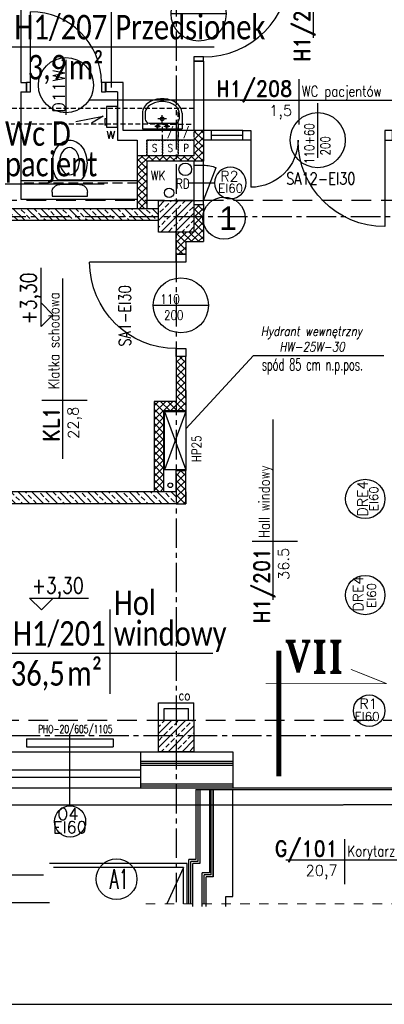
# Model space of a CAD drawing. Header units: millimetres. Extents: x 22487 to 25263, y -970 to 2939.
# Tile 2 of 11: x 23384 to 23847, y -970 to 281. Entities that reach past the tile are written whole.
import ezdxf
from ezdxf.enums import TextEntityAlignment as Align

# ---------------------------------------------------------------- set-up
doc = ezdxf.new("R2010")
doc.units = ezdxf.units.MM
for name, pattern in [('CENTER2', [1.125, 0.75, -0.125, 0.125, -0.125]), ('DASHED', [0.75, 0.5, -0.25]), ('HIDDEN', [0.375, 0.25, -0.125]), ('HIDDEN2', [0.1875, 0.125, -0.0625]), ('Przerywana', [24, 12, -12])]:
    doc.linetypes.add(name, pattern=pattern)
for name, color, linetype, lineweight in [('__zakres', 10, 'Continuous', 35), ('szachty tabelki', 251, 'Continuous', 30), ('ŚCIANY_STARE', 250, 'Continuous', 25)]:
    doc.layers.add(name, color=color, linetype=linetype, lineweight=lineweight)
for name, color, linetype in [('_A_metki', 19, 'Continuous'), ('A_PRZEKROJE', 7, 'Continuous'), ('DACH', 7, 'Continuous'), ('DOCIEPLENIE', 8, 'Continuous'), ('DRZWIOPIS', 250, 'Continuous'), ('DYLATACJE', 1, 'Continuous'), ('GRAWITACJE', 1, 'HIDDEN2'), ('KRESKOWANIE', 251, 'Continuous'), ('ML-grzejniki', 3, 'Continuous'), ('ML-opis grzejniki', 1, 'Continuous'), ('NAZWY_POM_', 7, 'Continuous'), ('NAZWY_POM_ARCHITEKTURA', 7, 'Continuous'), ('OKNA', 250, 'Continuous'), ('OKNA_OPIS', 7, 'Continuous'), ('OPISY_ARCHITEKTURA', 7, 'Continuous'), ('OSIE', 1, 'CENTER2'), ('PODCIAGI', 251, 'DASHED'), ('s-piony c.o', 1, 'Continuous'), ('SANITARNE', 3, 'Continuous'), ('SCIANY_WEWNETRZNE', 5, 'Continuous'), ('SCIANY_ZEWNETRZNE', 5, 'Continuous'), ('SCIANY_ZEWNĘTRZNE', 5, 'Continuous'), ('SCIANY_ŻELBETOWE', 250, 'Continuous'), ('SLUPY', 250, 'Continuous'), ('SLUSARKA_PPOZ', 7, 'Continuous'), ('SLUSARKA_PPOZ_OPIS', 7, 'Continuous'), ('STOLDRZWI', 7, 'Continuous'), ('TABELKA', 7, 'Continuous'), ('TEKST', 6, 'Continuous'), ('wentylatorki', 3, 'Continuous'), ('WIDOK', 250, 'Continuous'), ('WODKAN', 3, 'Continuous'), ('ściany_p.pożar_kresk', 1, 'Continuous')]:
    doc.layers.add(name, color=color, linetype=linetype)
doc.styles.add('MM', font='calibri.ttf', dxfattribs={"width": 0.6, "height": 15})
doc.styles.add('ROMAND', font='romand', dxfattribs={"height": 20})
doc.styles.add('ROMANS', font='ROMANS.shx', dxfattribs={"width": 0.6})
doc.styles.add('ROMANT', font='romant', dxfattribs={"height": 20})
doc.linetypes.add('OGRODZENIE1', pattern='A,0.25,-0.1,[133,ltypeshp.shx,S=0.1,R=0,X=-0.1,Y=0],-0.1,1', length=1.45)
doc.linetypes.add('ZIGZAG', pattern='A,0.0001,-0.2,[131,ltypeshp.shx,S=0.2,R=0,X=-0.2,Y=0],-0.4,[131,ltypeshp.shx,S=0.2,R=180,X=0.2,Y=0],-0.2', length=0.8001)
pattern_1 = [(315, (22705.294, -721.09), (8.83883, 8.83883), []), (315, (22709.714, -716.67), (8.83883, 8.83883), [6.25, -3.125])]
pattern_2 = [(45, (21940.659, -6942.751), (-4.490128, 4.490128), []), (135, (21940.659, -6942.751), (-4.490128, -4.490128), [])]

# ---------------------------------------------------------------- blocks, each defined once
blk = doc.blocks.new('NR_POMIESZCZENIA')
for p, q in [((0, 33.1), (0, -38.5)), ((-92.9, 0), (193.2, 0))]:
    blk.add_line(p, q)
at = {"style": 'ROMAND', "width": 0.9}
blk.add_attdef('205', text='', height=25, dxfattribs=at).set_placement((-10.2, 5.6), align=Align.RIGHT)
at = {"style": 'ROMANS', "width": 0.8}
for tag, p, height in [('SEKRETARIAT', (17.4, 5.6), 17), ('TERAKOTA', (16.1, -24.6), 12.5), ('FARBA', (17.6, -44.3), 12.5), ('SUFIT', (18.1, -63.8), 12.5)]:
    blk.add_attdef(tag, p, '', height=height, dxfattribs=at)
at = {"style": 'ROMANS'}
blk.add_attdef('25.50', text='', height=17, rotation=0.9, dxfattribs=at).set_placement((-10.3, -24.7), align=Align.RIGHT)
blk = doc.blocks.new('umywalka_50')
for p, q in [((25.2, 0), (-25.2, 0)), ((-25.2, -20), (-25.2, 0)), ((25.2, -20), (25.2, 0)), ((16.6, -7.5), (-16.6, -7.5)), ((-2.2, -3.6), (-9.5, -3.6)), ((-5.8, -0.5), (-5.8, -6.5)), ((0, -7.7), (0, -17.6)), ((9.4, -3.6), (2.3, -3.6)), ((5.8, -0.5), (5.8, -6.5)), ((-21.6, -20), (-21.6, -12.5)), ((-5.3, -12.8), (5.4, -12.8)), ((21.6, -20), (21.6, -12.5))]:
    blk.add_line(p, q)
for centre, radius in [((-5.8, -3.6), 1.76), ((0, -12.8), 2.4), ((5.8, -3.6), 1.76)]:
    blk.add_circle(centre, radius)
for centre, radius, start, end in [((-16.6, -12.5), 5, 90, 180), ((16.6, -12.5), 5, 0, 90), ((-11.1, -20), 14.1, 180, 212.8258), ((-11.1, -20), 10.5, 180, 212.8258), ((11.1, -20), 10.5, 327.1742, 0), ((11.1, -20), 14.1, 327.1742, 0), ((-5.8, -16.6), 20.4, 212.8258, 237.2956), ((-5.8, -16.6), 16.8, 212.8258, 237.2956), ((-2.3, -11.1), 26.9, 237.2956, 255.1061), ((-2.3, -11.1), 23.3, 237.2956, 255.1061), ((0, -2.5), 35.8, 255.1061, 270), ((0, -2.5), 32.2, 255.1061, 270), ((0, -2.5), 32.2, 270, 284.8939), ((0, -2.5), 35.8, 270, 284.8939), ((2.3, -11.1), 23.3, 284.8939, 302.7044), ((2.3, -11.1), 26.9, 284.8939, 302.7044), ((5.8, -16.6), 16.8, 302.7044, 327.1742), ((5.8, -16.6), 20.4, 302.7044, 327.1742)]:
    blk.add_arc(centre, radius, start, end)
blk = doc.blocks.new('OKNO_SCIANA_1X1')
for p, q in [((0.5, 1.5), (0.5, -0.5)), ((0, 1), (1, 1)), ((0, 0.7), (1, 0.7)), ((0, 0.5), (1, 0.5)), ((0, 0), (1, 0))]:
    blk.add_line(p, q)
blk = doc.blocks.new('KOTA_RZUT')
for p, q in [((0, 0), (-15, 15)), ((-15, 15), (59.6, 15)), ((0, 0), (15, 15))]:
    blk.add_line(p, q)
at = {"style": 'ROMANS', "width": 0.8}
blk.add_attdef('POZIOM', text='', height=20, dxfattribs=at).set_placement((20.7, 21), align=Align.CENTER)
blk = doc.blocks.new('SEDES2')
for p, q in [((-22.5, 0), (22.5, 0)), ((-22.5, -5), (-22.5, 0)), ((22.5, 0), (22.5, -5)), ((22.5, 0), (22.5, 0)), ((22.5, 0), (22.5, 0)), ((14.5, -20.4), (-14.6, -20.4)), ((12.5, -15), (-12.5, -15))]:
    blk.add_line(p, q)
for centre, radius, start, end in [((-12.5, -5), 10, 180, 270), ((12.5, -5), 10, 270, 0), ((8.2, -39.7), 29.9, 142.8917, 162.601), ((3.2, -35.9), 23.5, 138.9533, 142.8917), ((-3.3, -35.9), 23.5, 37.1083, 41.0467), ((-8.4, -39.7), 29.9, 17.399, 37.1083), ((16.2, -42.2), 38.3, 162.601, 180), ((-16.4, -42.2), 38.3, 0, 17.399), ((16.2, -42.2), 38.3, 180, 197.399), ((-16.4, -42.2), 38.3, 342.601, 360), ((8.2, -44.7), 29.9, 197.399, 217.1083), ((-8.4, -44.7), 29.9, 322.8917, 342.601), ((3.2, -48.6), 23.5, 217.1083, 241.2983), ((-0.1, -54.5), 16.8, 241.2983, 270), ((-0.1, -54.5), 16.8, 270, 298.7017), ((-3.3, -48.6), 23.5, 298.7017, 322.8917)]:
    blk.add_arc(centre, radius, start, end)
blk.add_ellipse((-0.3, -44.4), major_axis=(0.2, 17.3), ratio=0.720611)
blk = doc.blocks.new('DRZWI_D11W_90')
for p, q in [((5, 12), (5, 102)), ((50, 40.8), (50, -28.8))]:
    blk.add_line(p, q)
for points in [[(0, 0), (5, 0), (5, 12), (0, 12)], [(95, 0), (100, 0), (100, 12), (95, 12)]]:
    blk.add_lwpolyline(points, close=True)
blk.add_arc((5, 12), 90, 0, 90)
blk = doc.blocks.new('DRZWI_D18W_110')
for p, q in [((5, 12), (5, 122)), ((60, 40.8), (60, -28.8))]:
    blk.add_line(p, q)
for points in [[(0, 0), (5, 0), (5, 12), (0, 12)], [(115, 0), (120, 0), (120, 12), (115, 12)]]:
    blk.add_lwpolyline(points, close=True)
blk.add_arc((5, 12), 110, 0, 90)
blk = doc.blocks.new('R2')
at = {"layer": 'DRZWIOPIS'}
blk.add_circle((-27.5, -34.1), 20, dxfattribs=at)
at = {"layer": 'STOLDRZWI'}
for p, q in [((-27.5, 19.8), (-27.5, -14.1)), ((-50, 12), (-50, 0)), ((-5, 0), (-47, -16.1)), ((-5, 12), (-5, 0))]:
    blk.add_line(p, q, dxfattribs=at)
blk.add_lwpolyline([(-55, 12), (0, 12), (0, 0), (-55, 0)], close=True, dxfattribs=at)
blk.add_arc((-5, 0), 45, 179.9982, 200.9717, dxfattribs=at)
at = {"style": 'ROMANS', "flags": 1}
blk.add_attdef('OPIS', (-27.5, -14.1), '', height=10, dxfattribs=at)
at = {"layer": 'DRZWIOPIS', "style": 'ROMAND'}
blk.add_attdef('SYMBOL', text='', height=13, dxfattribs=at).set_placement((-29, -33.7, -2.7), align=Align.MIDDLE)
blk = doc.blocks.new('DP110')
for p, q in [((10, 12), (10, 122)), ((65, 40.8), (65, -28.8))]:
    blk.add_line(p, q)
for points in [[(0, 0), (10, 0), (10, 12), (0, 12)], [(120, 0), (130, 0), (130, 12), (120, 12)]]:
    blk.add_lwpolyline(points, close=True)
blk.add_arc((10, 12), 110, 0, 90)
blk = doc.blocks.new('DP170')
for p, q in [((12, 180), (72, 180)), ((34.8, 95), (-34.8, 95)), ((12, 10), (122, 10))]:
    blk.add_line(p, q)
for points in [[(0, 190), (0, 180), (12, 180), (12, 190)], [(0, 0), (0, 10), (12, 10), (12, 0)]]:
    blk.add_lwpolyline(points, close=True)
for centre, radius, start, end in [((12, 180), 60, 270, 0), ((12, 10), 110, 0.0018, 90.0018)]:
    blk.add_arc(centre, radius, start, end)
blk = doc.blocks.new('SZACHT')
for p, q in [((0, 0), (0, 20)), ((0, 20), (20, 20)), ((20, 20), (20, 0)), ((20, 0), (0, 0))]:
    blk.add_line(p, q)
at = {"style": 'ROMANS', "width": 0.8}
blk.add_attdef('5', text='', height=10, dxfattribs=at).set_placement((10, 9.9), align=Align.MIDDLE)
blk = doc.blocks.new('SZACHT_SUFIT')
at = {"linetype": 'HIDDEN', "ltscale": 26.5}
for p, q in [((0, 0), (0, 20)), ((0, 20), (20, 20)), ((20, 20), (20, 0)), ((20, 0), (0, 0))]:
    blk.add_line(p, q, dxfattribs=at)
at = {"style": 'ROMANS', "width": 0.8}
blk.add_attdef('5', text='', height=10, dxfattribs=at).set_placement((10, 9.9), align=Align.MIDDLE)
blk = doc.blocks.new('A$C4D6E149D')
at = {"layer": 'wentylatorki', "linetype": 'Continuous'}
for p, q in [((16, 2), (16, 0)), ((16, 0), (24, 0)), ((24, 2), (24, 0))]:
    blk.add_line(p, q, dxfattribs=at)
blk.add_lwpolyline([(0, 2), (26.5, 2), (26.5, 16), (0, 16)], close=True, dxfattribs=at)
blk = doc.blocks.new('*U1771')
at = {"layer": '_A_metki', "color": 1}
for points in [[(50, 21.37), (50, -20)], [(-5.26, 0), (100.46, 0)]]:
    blk.add_lwpolyline(points, dxfattribs=at)
at = {"layer": '_A_metki', "insert": (46.18, -4), "char_height": 12, "width": 19.7618, "attachment_point": 3, "line_spacing_factor": 0.8, "style": 'MM'}
blk.add_mtext('{\\W0.8;m²}', dxfattribs=at)
at = {"layer": '_A_metki', "style": 'MM', "width": 0.8}
for tag, p in [('NAZWA 1', (52, 15)), ('NAZWA 2', (52, 0))]:
    blk.add_attdef(tag, text='', height=12, dxfattribs=at).set_placement(p, align=Align.BOTTOM_LEFT)
for tag, p in [('nr pom.', (48, 0)), ('POW', (24.18, -21.08))]:
    blk.add_attdef(tag, text='', height=12, dxfattribs=at).set_placement(p, align=Align.BOTTOM_RIGHT)
blk.add_attdef('POW.', text='', height=12, dxfattribs=at).set_placement((28, -4), align=Align.TOP_RIGHT)
at = {"layer": '_A_metki', "style": 'MM', "oblique": 15, "width": 0.8}
blk.add_attdef('posadzka', text='', height=12, dxfattribs=at).set_placement((52, -4), align=Align.TOP_LEFT)

msp = doc.modelspace()

# ---------------------------------------------------------------- hatches: boundary and pattern name
at = {"layer": 'KRESKOWANIE'}
h = msp.add_hatch(dxfattribs=at)
h.set_pattern_fill('BRASS', color=256, scale=50, angle=45, style=0)
h.set_pattern_definition([(45, (40101.712, -1800.323), (-8.838835, 8.838835), []), (45, (40097.292, -1795.904), (-8.838835, 8.838835), [6.25, -3.125])])
h.paths.add_polyline_path([(23582.7, 50.7), (23560.2, 50.7), (23560.2, 30.7), (23582.7, 30.7)])
h.paths.add_polyline_path([(23605.2, 50.7), (23582.7, 50.7), (23582.7, 30.7), (23605.2, 30.7)])
h.paths.add_polyline_path([(23605.2, 30.7), (23582.7, 30.7), (23582.7, 10.7), (23605.2, 10.7)])
h.paths.add_polyline_path([(23582.7, 30.7), (23560.2, 30.7), (23560.2, 10.7), (23582.7, 10.7)])
h = msp.add_hatch(dxfattribs=at)
h.set_pattern_fill('BRASS', color=256, scale=50, angle=315, style=0)
h.set_pattern_definition(pattern_1)
h.paths.add_polyline_path([(23452.7, 30.7), (23452.7, 40.7), (23082.7, 40.7), (23082.7, 30.7)])
h.paths.add_polyline_path([(23560.2, 30.7), (23560.2, 40.7), (23452.7, 40.7), (23452.7, 30.7)])
h.paths.add_polyline_path([(23560.2, 25.7), (23560.2, 30.7), (23452.7, 30.7), (23452.7, 25.7)])
h.paths.add_polyline_path([(23452.7, 25.7), (23452.7, 30.7), (23082.7, 30.7), (23082.7, 25.7)])
h.paths.add_polyline_path([(23082.7, 25.7), (23082.7, 30.7), (22997.7, 30.7), (22997.7, 25.7)])
h.paths.add_polyline_path([(23082.7, 30.7), (23082.7, 40.7), (22997.7, 40.7), (22997.7, 30.7)])
h.paths.add_polyline_path([(22945.2, 40.7), (22945.2, 30.7), (22997.7, 30.7), (22997.7, 40.7)])
h.paths.add_polyline_path([(22997.7, 25.7), (22997.7, 30.7), (22945.2, 30.7), (22945.2, 25.7)])
h = msp.add_hatch(dxfattribs=at)
h.set_pattern_fill('BRASS', color=256, scale=50, angle=315, style=0)
h.set_pattern_definition(pattern_1)
h.paths.add_polyline_path([(22922.7, -319.3), (22922.7, -334.3), (23582.7, -334.3), (23582.7, -319.3)])
h = msp.add_hatch(dxfattribs=at)
h.set_pattern_fill('BRASS', color=254, scale=50, angle=45, style=0)
h.set_pattern_definition([(45, (22705.294, -721.09), (-8.83883, 8.83883), []), (45, (22700.875, -716.67), (-8.83883, 8.83883), [6.25, -3.125])])
h.paths.add_polyline_path([(23582.7, -609.3), (23560.2, -609.3), (23560.2, -629.3), (23582.7, -629.3)])
h.paths.add_polyline_path([(23605.2, -609.3), (23582.7, -609.3), (23582.7, -629.3), (23605.2, -629.3)])
h.paths.add_polyline_path([(23605.2, -629.3), (23582.7, -629.3), (23582.7, -649.3), (23605.2, -649.3)])
h.paths.add_polyline_path([(23582.7, -629.3), (23560.2, -629.3), (23560.2, -649.3), (23582.7, -649.3)])
at = {"layer": 'ściany_p.pożar_kresk', "ltscale": 50}
h = msp.add_hatch(dxfattribs=at)
h.set_pattern_fill('NET', color=256, scale=2, angle=45, style=0)
h.set_pattern_definition(pattern_2)
h.paths.add_polyline_path([(23617.2, 127.7), (23617.2, 139.7), (23605.2, 139.7), (23605.2, 137.7, -0.004213), (23605.2, 137.5), (23605.2, 127.7), (23605.2, 127.7), (23605.2, 117.8, -0.004213), (23605.2, 117.6), (23605.2, 107.7), (23595.6, 107.7, -0.019546), (23594.9, 107.7), (23585.2, 107.7), (23582.7, 107.7), (23582.7, 100.7), (23605.2, 100.7), (23605.2, 100.7), (23617.2, 100.7)])
h.paths.add_polyline_path([(23582.7, 107.7), (23575.6, 107.7, -0.019546), (23574.9, 107.7), (23565.2, 107.7), (23555.6, 107.7, -0.019546), (23554.9, 107.7), (23545.2, 107.7), (23533.2, 107.7), (23533.2, 52.7), (23533.2, 50.7), (23545.2, 50.7), (23545.2, 100.7), (23582.7, 100.7)])
h.paths.add_polyline_path([(23545.2, 50.7), (23533.2, 50.7), (23533.2, 40.7), (23545.2, 40.7)])
h.paths.add_polyline_path([(23594.7, -1.3), (23617.2, -1.3), (23617.2, 10.7), (23582.7, 10.7), (23582.7, -17.3), (23594.7, -17.3)])
h.paths.add_polyline_path([(23617.2, 30.7), (23605.2, 30.7), (23605.2, 10.7), (23617.2, 10.7)])
h.paths.add_polyline_path([(23617.2, 45.7), (23605.2, 45.7), (23605.2, 30.7), (23617.2, 30.7)])
h = msp.add_hatch(dxfattribs=at)
h.set_pattern_fill('NET', color=256, scale=2, angle=45, style=0)
h.set_pattern_definition(pattern_2)
h.paths.add_polyline_path([(23594.7, -147.3), (23582.7, -147.3), (23582.7, -204.3), (23582.7, -216.3), (23594.7, -216.3), (23594.7, -190.3)])
h.paths.add_polyline_path([(23582.7, -204.3), (23554.7, -204.3), (23554.7, -319.3), (23566.7, -319.3), (23566.7, -216.3), (23582.7, -216.3)])
h.paths.add_polyline_path([(23594.7, -292.3), (23582.7, -292.3), (23582.7, -319.3), (23582.7, -334.3), (23594.7, -334.3), (23594.7, -319.3), (23594.7, -319.3)])

# ---------------------------------------------------------------- linework, layer by layer
at = {"layer": '__zakres', "linetype": 'OGRODZENIE1', "ltscale": 40}
msp.add_lwpolyline([(22738.8, 2815), (23959.9, 2815), (23952.7, 1745.2), (24427.5, 1745.2), (24429.1, 1125.4), (24617.7, 1125.4), (24617.7, 807.2), (24473.7, 807.2), (24473.7, 551), (24850.4, 551), (24850.4, -716.4), (22738.8, -717.3), (22738.8, 2815)], dxfattribs=at)
at = {"layer": 'A_PRZEKROJE'}
for points, const_width in [([(23712.9, -521), (23712.9, -680.8)], 6), ([(23849.9, -562.9), (23804.3, -544.7)], 1), ([(23696.1, -562.9), (23849.9, -562.9)], 1)]:
    msp.add_lwpolyline(points, dxfattribs=dict(at, const_width=const_width))
at = {"layer": 'DACH', "color": 9}
for p, q in [((23596.7, -791.3), (23421.7, -791.3)), ((23591.7, -796.3), (23426.7, -796.3)), ((23591.7, -796.3), (23570.6, -842.5)), ((23591.7, -842.5), (23591.7, -796.3)), ((23414.2, -806.2), (23186.7, -806.2)), ((23421.7, -841.3), (23221.7, -841.3))]:
    msp.add_line(p, q, dxfattribs=at)
at = {"layer": 'DACH', "color": 1, "linetype": 'Continuous', "ltscale": 50}
msp.add_line((23596.7, -842.5), (23596.7, -791.3), dxfattribs=at)
at = {"layer": 'DOCIEPLENIE'}
for p, q in [((23537.8, -661.3), (23654.7, -661.3)), ((23537.8, -666.3), (23654.7, -666.3)), ((23537.8, -695.3), (23654.7, -695.3)), ((23607.7, -697.3), (23629.7, -697.3)), ((23607.7, -697.3), (23607.7, -786.3)), ((23612.7, -697.3), (23612.7, -791.3)), ((23624.7, -697.3), (23624.7, -803.3)), ((23624.7, -697.3), (23624.7, -803.3)), ((23624.7, -697.3), (23624.7, -803.3)), ((23629.7, -808.3), (23629.7, -697.3)), ((23629.7, -697.3), (23629.7, -808.3)), ((23629.7, -697.3), (23629.7, -808.3)), ((23607.7, -786.3), (23598.7, -786.3)), ((23598.7, -842.5), (23598.7, -786.3)), ((23612.7, -791.3), (23603.7, -791.3)), ((23624.7, -803.3), (23615.7, -803.3)), ((23624.7, -803.3), (23615.7, -803.3)), ((23615.7, -842.5), (23615.7, -803.3)), ((23624.7, -803.3), (23615.7, -803.3)), ((23615.7, -842.5), (23615.7, -803.3)), ((23629.7, -808.3), (23620.7, -808.3)), ((23629.7, -808.3), (23620.7, -808.3)), ((23620.7, -842.5), (23620.7, -808.3)), ((23629.7, -808.3), (23620.7, -808.3))]:
    msp.add_line(p, q, dxfattribs=at)
at = {"layer": 'DOCIEPLENIE', "linetype": 'ZIGZAG', "ltscale": 5}
for p, q in [((23537.8, -663.8), (23654.7, -663.8)), ((23537.8, -692.8), (23654.7, -692.8)), ((23610.2, -697.3), (23610.2, -788.8)), ((23627.2, -805.8), (23627.2, -697.3)), ((23610.2, -788.8), (23601.2, -788.8)), ((23601.2, -842.5), (23601.2, -788.8)), ((23618.2, -842.5), (23618.2, -805.8)), ((23627.2, -805.8), (23618.2, -805.8))]:
    msp.add_line(p, q, dxfattribs=at)
at = {"layer": 'DRZWIOPIS'}
for centre, radius in [((23611.1, 288.2), 35), ((23442.7, 197.4), 35), ((23822.6, -328.3), 25), ((23822.6, -450.3), 25), ((23827.6, -597.3), 20)]:
    msp.add_circle(centre, radius, dxfattribs=at)
at = {"layer": 'DYLATACJE', "linetype": 'Continuous', "ltscale": 50}
for p, q in [((23607.7, -697.3), (24014.7, -697.3)), ((23654.7, -695.3), (23920.3, -695.3))]:
    msp.add_line(p, q, dxfattribs=at)
at = {"layer": 'GRAWITACJE', "linetype": 'HIDDEN2', "ltscale": 50}
for p, q in [((23605.2, 167.7), (23373.2, 167.7)), ((23585.2, 147.7), (23585.2, 167.7)), ((23565.2, 147.7), (23373.2, 147.7))]:
    msp.add_line(p, q, dxfattribs=at)
at = {"layer": 'GRAWITACJE', "color": 3, "linetype": 'Continuous'}
for p, q in [((23455.2, 151.3), (23490, 158)), ((23490, 158), (23475.3, 149))]:
    msp.add_line(p, q, dxfattribs=at)
at = {"layer": 'ML-grzejniki', "ltscale": 50}
for p, q in [((23392.8, -633.2), (23502.8, -633.2)), ((23392.8, -633.2), (23392.8, -643.2)), ((23502.8, -633.2), (23502.8, -643.2)), ((23392.8, -643.2), (23502.8, -643.2))]:
    msp.add_line(p, q, dxfattribs=at)
at = {"layer": 'NAZWY_POM_ARCHITEKTURA'}
msp.add_line((23702.5, 178.4), (23471.5, 178.4), dxfattribs=at)
at = {"layer": 'OKNA_OPIS', "linetype": 'Continuous'}
msp.add_circle((23447.9, -738.1), 19.8, dxfattribs=at)
at = {"layer": 'OPISY_ARCHITEKTURA', "linetype": 'Continuous'}
msp.add_line((23680.8, -145.9), (23594.7, -239.3), dxfattribs=at)
at = {"layer": 'OPISY_ARCHITEKTURA'}
msp.add_line((23680.8, -145.9), (23846.4, -145.9), dxfattribs=at)
at = {"layer": 'OPISY_ARCHITEKTURA', "linetype": 'Przerywana', "lineweight": 9}
msp.add_line((23544, -842.5), (24136, -842.5), dxfattribs=at)
at = {"layer": 'OSIE', "ltscale": 50}
for p, q in [((23582.7, 2853.2), (23582.7, -842.5)), ((22566.8, 30.7), (24759.8, 30.7)), ((24759.8, -629.3), (22566.8, -629.3))]:
    msp.add_line(p, q, dxfattribs=at)
at = {"layer": 'PODCIAGI', "ltscale": 50}
for p, q in [((24580.2, 50.7), (22940.4, 50.7)), ((22945.2, -609.3), (24580.2, -609.3))]:
    msp.add_line(p, q, dxfattribs=at)
at = {"layer": 'SCIANY_WEWNETRZNE', "ltscale": 50}
for p, q in [((23560.2, -609.3), (23560.2, -587.3)), ((23560.2, -587.3), (23605.2, -587.3)), ((23605.2, -609.3), (23605.2, -587.3)), ((23567.2, -594.3), (23598.2, -594.3)), ((23567.2, -609.3), (23567.2, -594.3)), ((23598.2, -609.3), (23598.2, -594.3))]:
    msp.add_line(p, q, dxfattribs=at)
at = {"layer": 'SCIANY_ZEWNETRZNE'}
for p, q in [((23654.7, -649.3), (23654.7, -695.3)), ((23612.7, -697.3), (23612.7, -791.3)), ((23654.7, -833.3), (23654.7, -697.3)), ((23603.7, -846.1), (23603.7, -791.3)), ((23603.7, -842.5), (23603.7, -791.3)), ((23612.7, -791.3), (23603.7, -791.3)), ((23615.7, -846.1), (23615.7, -803.3)), ((23620.7, -846.1), (23620.7, -808.3)), ((23620.7, -846.1), (23620.7, -808.3)), ((23645.7, -846.1), (23645.7, -833.3)), ((23645.7, -842.5), (23645.7, -833.3))]:
    msp.add_line(p, q, dxfattribs=at)
at = {"layer": 'SCIANY_ZEWNETRZNE', "ltscale": 50}
msp.add_line((23645.7, -833.3), (23654.7, -833.3), dxfattribs=at)
msp.add_line((23645.7, -833.3), (23654.7, -833.3), dxfattribs=at)
at = {"layer": 'SCIANY_ZEWNĘTRZNE'}
for p, q in [((23537.8, -649.3), (23654.7, -649.3)), ((23537.8, -695.3), (23537.8, -649.3)), ((23537.8, -690.3), (23654.7, -690.3))]:
    msp.add_line(p, q, dxfattribs=at)
at = {"layer": 'SCIANY_ŻELBETOWE'}
for p, q in [((22945.2, 40.7), (23560.2, 40.7)), ((22945.2, 25.7), (23560.2, 25.7)), ((23582.7, -319.3), (22900.2, -319.3)), ((23582.7, -319.3), (23582.7, -334.3)), ((23582.7, -319.3), (23582.7, -334.3)), ((23582.7, -319.3), (23582.7, -334.3)), ((23582.7, -334.3), (22900.2, -334.3))]:
    msp.add_line(p, q, dxfattribs=at)
at = {"layer": 'SLUPY'}
for points in [[(23560.2, 50.7), (23605.2, 50.7), (23605.2, 10.7), (23560.2, 10.7)], [(23560.2, -609.3), (23605.2, -609.3), (23605.2, -649.3), (23560.2, -649.3)]]:
    msp.add_lwpolyline(points, close=True, dxfattribs=at)
at = {"layer": 'SLUSARKA_PPOZ', "ltscale": 50}
for p, q in [((23667.3, 139.7), (23617.3, 139.7)), ((23627.3, 127.7), (23627.3, 139.7)), ((23667.3, 127.7), (23617.3, 127.7)), ((23627.3, 133.7), (23667.3, 133.7))]:
    msp.add_line(p, q, dxfattribs=at)
at = {"layer": 'SLUSARKA_PPOZ_OPIS', "ltscale": 50}
msp.add_circle((23762.3, 127.5), 35, dxfattribs=at)
at = {"layer": 'SLUSARKA_PPOZ_OPIS'}
msp.add_circle((23588.6, -82.3), 35, dxfattribs=at)
at = {"layer": 'szachty tabelki', "ltscale": 25}
msp.add_circle((23643.3, 28.5), 26.8, dxfattribs=at)
at = {"layer": 'TABELKA', "ltscale": 25}
msp.add_line((22487.3, -970.2), (25257.3, -970.2), dxfattribs=at)
at = {"layer": 'TEKST'}
msp.add_circle((23506.9, -811.3), 25.9, dxfattribs=at)
at = {"layer": 'WIDOK'}
for p, q in [((23533.2, 75.7), (23385.2, 75.7)), ((23594.7, -216.3), (23594.7, -292.3))]:
    msp.add_line(p, q, dxfattribs=at)
at = {"layer": 'WIDOK', "linetype": 'HIDDEN', "ltscale": 50}
msp.add_line((23533.2, 72.7), (23385.2, 72.7), dxfattribs=at)
at = {"layer": 'WODKAN', "linetype": 'Continuous'}
for p, q in [((23567.7, -217.3), (23594.7, -291.3)), ((23594.7, -217.3), (23567.7, -291.3))]:
    msp.add_line(p, q, dxfattribs=at)
msp.add_lwpolyline([(23594.7, -217.3), (23594.7, -291.3), (23567.7, -291.3), (23567.7, -217.3)], close=True, dxfattribs=at)
at = {"layer": 'WODKAN'}
for centre, radius in [((23594.1, 90.5), 8), ((23573.6, 60.6), 6), ((23575.1, -310.9), 3)]:
    msp.add_circle(centre, radius, dxfattribs=at)
at = {"layer": 'ściany_p.pożar_kresk', "ltscale": 50}
for p, q in [((23617.3, 139.7), (23605, 139.7)), ((23545.2, 107.7), (23533.2, 107.7)), ((23533.2, 52.7), (23533.2, 40.7))]:
    msp.add_line(p, q, dxfattribs=at)
at = {"layer": 'ŚCIANY_STARE'}
for p, q in [((23385.2, 353.7), (23385.2, 200.7)), ((23605.2, 227.7), (23605.2, 139.7)), ((23605.2, 227.7), (23617.2, 227.7)), ((23617.2, 227.7), (23617.2, 127.7)), ((23385.2, 200.7), (23392.2, 200.7)), ((23392.2, 200.7), (23392.2, 188.7)), ((23493.2, 200.7), (23493.2, 188.7)), ((23515.2, 200.7), (23493.2, 200.7)), ((23515.2, 139.7), (23515.2, 200.7)), ((23385.2, 188.7), (23385.2, 52.7)), ((23385.2, 188.7), (23392.2, 188.7)), ((23385.2, 188.7), (23392.2, 188.7)), ((23508.2, 188.7), (23493.2, 188.7)), ((23508.2, 188.7), (23508.2, 127.7)), ((23533.2, 139.7), (23515.2, 139.7)), ((23605.2, 139.7), (23533.2, 139.7)), ((23508.2, 127.7), (23533.2, 127.7)), ((23533.2, 127.7), (23533.2, 52.7)), ((23605.2, 127.7), (23545.2, 127.7)), ((23545.2, 127.7), (23545.2, 107.7)), ((23605.2, 127.7), (23605.2, 107.7)), ((23617.2, 127.7), (23617.2, 100.7)), ((23605.2, 107.7), (23545.2, 107.7)), ((23617.2, 100.7), (23545.2, 100.7)), ((23545.2, 100.7), (23545.2, 40.7)), ((23385.2, 52.7), (23533.2, 52.7)), ((23617.2, 45.7), (23617.2, -1.3)), ((23582.7, -17.3), (23582.7, 10.7)), ((23594.7, -1.3), (23617.2, -1.3)), ((23594.7, -1.3), (23594.7, -17.3)), ((23594.7, -1.3), (23617.2, -1.3)), ((23594.7, -17.3), (23582.7, -17.3)), ((23594.7, -17.3), (23582.7, -17.3)), ((23594.7, -147.3), (23582.7, -147.3)), ((23594.7, -147.3), (23582.7, -147.3)), ((23582.7, -147.3), (23582.7, -204.3)), ((23594.7, -197.3), (23594.7, -147.3)), ((23594.7, -190.3), (23594.7, -216.3)), ((23554.7, -204.3), (23554.7, -319.3)), ((23582.7, -204.3), (23554.7, -204.3)), ((23566.7, -216.3), (23566.7, -319.3)), ((23594.7, -216.3), (23566.7, -216.3)), ((23582.7, -319.3), (23582.7, -292.3)), ((23582.7, -292.3), (23594.7, -292.3)), ((23594.7, -334.3), (23594.7, -292.3)), ((23594.7, -319.3), (23594.7, -334.3)), ((23594.7, -319.3), (23594.7, -334.3)), ((23582.7, -334.3), (23594.7, -334.3)), ((23582.7, -334.3), (23594.7, -334.3))]:
    msp.add_line(p, q, dxfattribs=at)

# ---------------------------------------------------------------- block references
at = {"layer": '_A_metki'}
ref = msp.add_blockref('*U1771', (23370.6, 246.2), dxfattribs=dict(at, xscale=2.592, yscale=2.592, zscale=2.592))
ref.add_attrib('NAZWA 2', 'Przedsionek', dxfattribs={"height": 31.104, "style": 'MM', "width": 0.8}).set_placement((23505.4, 246.2), align=Align.BOTTOM_LEFT)
ref.add_attrib('nr pom.', 'H1/207', dxfattribs={"height": 31.1, "style": 'MM', "width": 0.8}).set_placement((23495, 246.2), align=Align.BOTTOM_RIGHT)
ref.add_attrib('POW.', '3,9', dxfattribs={"height": 31.1, "style": 'MM', "width": 0.8}).set_placement((23443.1, 235.8), align=Align.TOP_RIGHT)
ref = msp.add_blockref('*U1771', (23230.6, 72.2), dxfattribs=dict(at, xscale=2.592, yscale=2.592, zscale=2.592))
ref.add_attrib('NAZWA 2', 'pacjent', dxfattribs={"height": 31.1, "style": 'MM', "width": 0.8}).set_placement((23365.3, 72.2), align=Align.BOTTOM_LEFT)
ref.add_attrib('NAZWA 1', 'Wc D', dxfattribs={"height": 31.1, "style": 'MM', "width": 0.8}).set_placement((23365.3, 111), align=Align.BOTTOM_LEFT)
ref.add_attrib('nr pom.', 'H1/208', dxfattribs={"height": 31.1, "style": 'MM', "width": 0.8}).set_placement((23355, 72.2), align=Align.BOTTOM_RIGHT)
ref.add_attrib('POW.', '1,5', dxfattribs={"height": 31.1, "style": 'MM', "width": 0.8}).set_placement((23303.1, 61.8), align=Align.TOP_RIGHT)
ref = msp.add_blockref('*U1771', (23368.7, -524), dxfattribs=dict(at, xscale=2.592, yscale=2.592, zscale=2.592))
ref.add_attrib('NAZWA 2', 'windowy', dxfattribs={"height": 31.1, "style": 'MM', "width": 0.8}).set_placement((23503.4, -524), align=Align.BOTTOM_LEFT)
ref.add_attrib('NAZWA 1', 'Hol', dxfattribs={"height": 31.1, "style": 'MM', "width": 0.8}).set_placement((23503.4, -485.1), align=Align.BOTTOM_LEFT)
ref.add_attrib('nr pom.', 'H1/201', dxfattribs={"height": 31.1, "style": 'MM', "width": 0.8}).set_placement((23493.1, -524), align=Align.BOTTOM_RIGHT)
ref.add_attrib('POW.', '36,5', dxfattribs={"height": 31.1, "style": 'MM', "width": 0.8}).set_placement((23441.2, -534.4), align=Align.TOP_RIGHT)
at = {"layer": 'GRAWITACJE', "linetype": 'Continuous'}
for name, p, values in [('SZACHT_SUFIT', (23565.2, 127.7), {'5': '/'}), ('SZACHT_SUFIT', (23585.2, 127.7), {'5': '/'}), ('SZACHT', (23545.2, 107.7), {'5': 'S'}), ('SZACHT', (23565.2, 107.7), {'5': 'S'}), ('SZACHT', (23585.2, 107.7), {'5': 'P'})]:
    msp.add_blockref(name, p, dxfattribs=at).add_auto_attribs(values)
at = {"layer": 'NAZWY_POM_', "rotation": 90}
msp.add_blockref('KOTA_RZUT', (23426.1, -94.2), dxfattribs=at).add_auto_attribs({'POZIOM': '+3,30'})
at = {"layer": 'NAZWY_POM_'}
msp.add_blockref('KOTA_RZUT', (23411.6, -469.2), dxfattribs=at).add_auto_attribs({'POZIOM': '+3,30'})
at = {"layer": 'NAZWY_POM_ARCHITEKTURA'}
ref = msp.add_blockref('NR_POMIESZCZENIA', (23756.8, 331.7), dxfattribs=dict(at, xscale=0.7999999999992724, yscale=0.7999999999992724, zscale=0.7999999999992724, rotation=90))
ref.add_attrib('205', 'H1/207', dxfattribs={"layer": '0', "height": 20, "rotation": 90, "style": 'ROMAND', "width": 0.9}).set_placement((23752.3, 323.5), align=Align.RIGHT)
ref.add_attrib('25.50', '4.8', dxfattribs={"layer": '0', "height": 13.6, "rotation": 90.9, "style": 'ROMANS'}).set_placement((23776.6, 323.4), align=Align.RIGHT)
ref.add_attrib('SEKRETARIAT', 'Przedsionek', (23752.3, 335.7), dxfattribs={"layer": '0', "height": 13.6, "rotation": 90, "style": 'ROMANS', "width": 0.8})
ref = msp.add_blockref('NR_POMIESZCZENIA', (23738.1, 178.4), dxfattribs=dict(at, xscale=0.7999999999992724, yscale=0.7999999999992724, zscale=0.7999999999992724))
ref.add_attrib('205', 'H1/208', dxfattribs={"layer": '0', "height": 20, "style": 'ROMAND', "width": 0.9}).set_placement((23730, 182.9), align=Align.RIGHT)
ref.add_attrib('25.50', '1,5', dxfattribs={"layer": '0', "height": 13.6, "rotation": 0.9, "style": 'ROMANS'}).set_placement((23729.9, 158.6), align=Align.RIGHT)
ref.add_attrib('SEKRETARIAT', 'WC pacjentów', (23742.2, 182.9), dxfattribs={"layer": '0', "height": 13.6, "style": 'ROMANS', "width": 0.8})
at = {"layer": 'NAZWY_POM_ARCHITEKTURA', "xscale": 0.8000000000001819, "yscale": 0.8000000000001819, "zscale": 0.8000000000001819, "rotation": 90}
msp.add_blockref('NR_POMIESZCZENIA', (23438.6, -202.8), dxfattribs=at).add_auto_attribs({'205': 'KL1', '25.50': '22,8', 'SEKRETARIAT': 'Klatka schodowa'})
at = {"layer": 'NAZWY_POM_ARCHITEKTURA'}
ref = msp.add_blockref('NR_POMIESZCZENIA', (23705.7, -382), dxfattribs=dict(at, xscale=0.8000000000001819, yscale=0.8000000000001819, zscale=0.8000000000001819, rotation=90))
ref.add_attrib('205', 'H1/201', dxfattribs={"layer": '0', "height": 20, "rotation": 90, "style": 'ROMAND', "width": 0.9}).set_placement((23701.2, -390.2), align=Align.RIGHT)
ref.add_attrib('25.50', '36.5', dxfattribs={"layer": '0', "height": 13.6, "rotation": 90.9, "style": 'ROMANS'}).set_placement((23725.5, -390.3), align=Align.RIGHT)
ref.add_attrib('SEKRETARIAT', 'Hall windowy', (23701.2, -378), dxfattribs={"layer": '0', "height": 13.6, "rotation": 90, "style": 'ROMANS', "width": 0.8})
ref = msp.add_blockref('NR_POMIESZCZENIA', (23796.1, -786.9), dxfattribs=dict(at, xscale=0.7999999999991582, yscale=0.7999999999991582, zscale=0.7999999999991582, rotation=0.003798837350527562))
ref.add_attrib('205', 'G/101', dxfattribs={"layer": '0', "height": 20, "rotation": 0.0038, "style": 'ROMAND', "width": 0.9}).set_placement((23787.9, -782.4), align=Align.RIGHT)
ref.add_attrib('25.50', '20,7', dxfattribs={"layer": '0', "height": 13.6, "rotation": 0.9038, "style": 'ROMANS'}).set_placement((23787.8, -806.7), align=Align.RIGHT)
ref.add_attrib('SEKRETARIAT', 'Korytarz', (23800.1, -782.4), dxfattribs={"layer": '0', "height": 13.6, "rotation": 0.0038, "style": 'ROMANS', "width": 0.8})
at = {"layer": 'OKNA', "xscale": 180, "yscale": -45.98806570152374, "zscale": 180}
msp.add_blockref('OKNO_SCIANA_1X1', (23357.8, -649.3), dxfattribs=at)
at = {"layer": 'SANITARNE', "rotation": 179.9999999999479}
msp.add_blockref('umywalka_50', (23564.9, 141.8), dxfattribs=at)
at = {"layer": 'SANITARNE', "xscale": -1, "rotation": 180}
msp.add_blockref('SEDES2', (23447.5, 56.3), dxfattribs=at)
at = {"layer": 'SLUSARKA_PPOZ', "ltscale": 50, "xscale": -1, "rotation": 90.00333555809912}
msp.add_blockref('DP170', (23857.3, 139.7), dxfattribs=at)
at = {"layer": 'SLUSARKA_PPOZ', "xscale": -1, "rotation": 89.99999999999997}
msp.add_blockref('DP110', (23594.7, -17.3), dxfattribs=at)
at = {"layer": 'STOLDRZWI', "rotation": 270}
msp.add_blockref('DRZWI_D18W_110', (23605.2, 348.2), dxfattribs=at)
at = {"layer": 'STOLDRZWI'}
msp.add_blockref('DRZWI_D11W_90', (23392.7, 188.7), dxfattribs=at)
at = {"layer": 'STOLDRZWI', "ltscale": 50}
ref = msp.add_blockref('R2', (23617.2, 45.7), dxfattribs=dict(at, xscale=-1, rotation=89.99999999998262))
ref.add_attrib('SYMBOL', 'R2', dxfattribs={"layer": 'DRZWIOPIS', "height": 13, "style": 'ROMAND'}).set_placement((23650.2, 81.7, -2.7), align=Align.MIDDLE)
at = {"layer": 'wentylatorki', "linetype": 'Continuous', "rotation": 270}
msp.add_blockref('A$C4D6E149D', (23492.2, 170.4), dxfattribs=at)

# ---------------------------------------------------------------- texts
at = {"layer": 'A_PRZEKROJE', "style": 'ROMANT'}
msp.add_text('VII', height=40, dxfattribs=at).set_placement((23720.2, -548.8))
at = {"layer": 'DRZWIOPIS', "style": 'ROMAND'}
for p in [(23635.9, 60.9), (23809.2, -610.1)]:
    msp.add_text('EI60', height=11, dxfattribs=at).set_placement(p)
for p in [(23838.9, -343.8), (23836.2, -466.6)]:
    msp.add_text('EI60', height=11, rotation=90, dxfattribs=at).set_placement(p)
for tag, height, p in [('D11WC', 15, (23433.7, 196.8)), ('DRE4', 13, (23819.2, -327.9)), ('DRE4', 13, (23813.6, -448.6))]:
    msp.add_attdef(tag, text='', height=height, rotation=90, dxfattribs=at).set_placement(p, align=Align.MIDDLE_CENTER)
msp.add_attdef('R1', text='', height=13, dxfattribs=at).set_placement((23826.7, -588.5), align=Align.MIDDLE_CENTER)
at = {"layer": 'ML-opis grzejniki', "style": 'ROMANS', "width": 0.7}
msp.add_text('PHO-20/605/1105', height=10, dxfattribs=at).set_placement((23407.3, -625.6))
at = {"layer": 'OKNA_OPIS', "linetype": 'Continuous', "style": 'ROMAND'}
for s, p in [('O4', (23431.5, -736)), ('EI60', (23426.1, -752.9))]:
    msp.add_text(s, height=15, dxfattribs=at).set_placement(p)
at = {"layer": 'OPISY_ARCHITEKTURA', "style": 'ROMANS', "oblique": 10, "width": 0.8}
for s, p in [('Hydrant wewnętrzny', (23690.3, -115.2)), ('HW-25W-30', (23713.6, -134.9))]:
    msp.add_text(s, height=12, dxfattribs=at).set_placement(p, align=Align.MIDDLE_LEFT)
at = {"layer": 'OPISY_ARCHITEKTURA', "ltscale": 50, "style": 'ROMANS', "width": 0.6}
msp.add_text('spód 85 cm n.p.pos.', height=15, dxfattribs=at).set_placement((23691.3, -165))
at = {"layer": 's-piony c.o', "ltscale": 50, "style": 'ROMANS', "width": 0.8}
msp.add_text('co', height=12, dxfattribs=at).set_placement((23585.5, -583.9))
at = {"layer": 'SLUSARKA_PPOZ_OPIS', "ltscale": 50, "width": 0.8}
for s, height, style, p in [('110+60', 12, 'ROMANS', (23751.6, 97.2)), ('200', 12, 'ROMANS', (23771.9, 108)), ('SA1-EI30', 15, 'ROMAND', (23517.5, -134.6))]:
    msp.add_text(s, height=height, rotation=90, dxfattribs=dict(at, style=style)).set_placement(p, align=Align.MIDDLE_LEFT)
for s, height, style, p in [('SA12-EI30', 15, 'ROMAND', (23722.2, 78.8)), ('110', 12, 'ROMANS', (23562.5, -74.5)), ('200', 12, 'ROMANS', (23567.2, -94.8))]:
    msp.add_text(s, height=height, dxfattribs=dict(at, style=style)).set_placement(p, align=Align.MIDDLE_LEFT)
at = {"layer": 'szachty tabelki', "ltscale": 25, "insert": (23637.5, 43.4), "char_height": 30, "width": 41.295, "attachment_point": 1}
msp.add_mtext('1', dxfattribs=at)
at = {"layer": 'TEKST', "style": 'ROMANS', "width": 0.6}
msp.add_text('A1', height=25, dxfattribs=at).set_placement((23498, -823.6))
at = {"layer": 'wentylatorki', "style": 'ROMANS', "width": 0.9}
msp.add_text('w', height=15, dxfattribs=at).set_placement((23493.2, 136.5), align=Align.MIDDLE_LEFT)
at = {"layer": 'WODKAN', "linetype": 'Continuous', "style": 'ROMANS', "width": 0.8}
for s, p in [('WK', (23550.4, 76.5)), ('RD', (23582.4, 66.3))]:
    msp.add_text(s, height=12, dxfattribs=at).set_placement(p)
msp.add_text('HP25', height=12, rotation=90, dxfattribs=at).set_placement((23614.5, -281.7))

doc.saveas('drawing.dxf')
